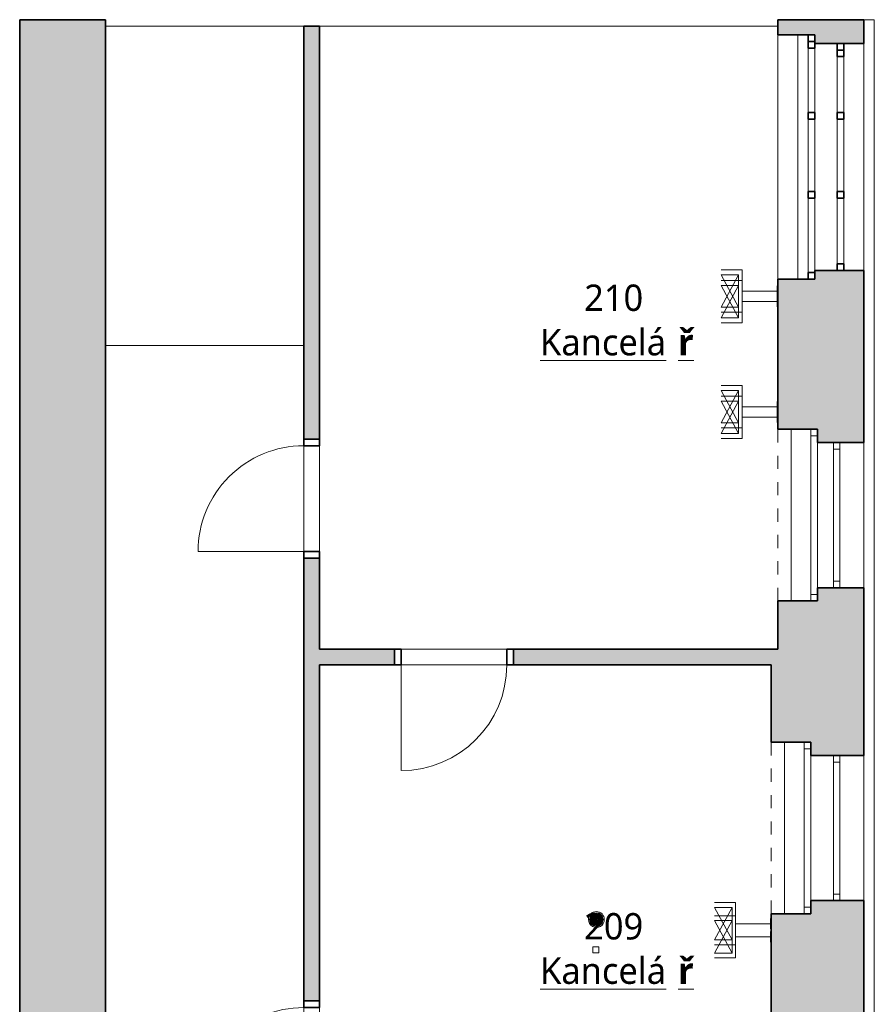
# Model space of a CAD drawing. Header units: metres. Extents: x -0.2 to 44.7, y -1.3 to 28.
# Tile 12 of 17: x -0.2 to 6.2, y 20.5 to 28. Entities that reach past the tile are written whole.
import ezdxf

# ---------------------------------------------------------------- set-up
doc = ezdxf.new("R2010")
doc.units = ezdxf.units.M
doc.linetypes.add('AV - Cerch_ 1 tecka 4mm', pattern=[0.006, 0.004, -0.001, 0, -0.001])
doc.layers.add('AV-MISTNOSTI', color=5, linetype='Continuous', lineweight=5, true_color=0x0000ff)
doc.layers.add('AV-TEXTY', color=5, linetype='Continuous', lineweight=13, true_color=0x0000ff)
doc.layers.add('AV-SRAFY', color=7, linetype='Continuous', lineweight=35)
doc.layers.add('AV-STAVBA', color=7, linetype='Continuous', lineweight=18)
doc.styles.add('Trebuchet MS_B', font='trebuc.ttf', dxfattribs={"height": 0.2})

# ---------------------------------------------------------------- blocks, each defined once
blk = doc.blocks.new('DO_1-P_Obl__členěné_1111_nadsvětlík - 800x2020_100-975161-2NP')
at = {"layer": 'AV-STAVBA', "color": 254, "true_color": 0xcccccc}
for p, q in [((-0.4044, 0.73), (-0.4044, -0.07)), ((-0.4044, -0.07), (0.3956, -0.07)), ((-0.4044, -0.19), (-0.4044, -0.07)), ((0.3956, -0.19), (0.3956, -0.07)), ((0.3956, -0.07), (0.3956, -0.19)), ((-0.4544, -0.19), (-0.4044, -0.19)), ((-0.4044, -0.19), (0.3956, -0.19)), ((0.3956, -0.19), (0.4456, -0.19))]:
    blk.add_line(p, q, dxfattribs=at)
at = {"layer": 'AV-STAVBA', "color": 254, "lineweight": 35, "true_color": 0xcccccc}
for p, q in [((-0.4044, -0.07), (-0.4544, -0.07)), ((-0.4544, -0.07), (-0.4544, -0.19)), ((-0.4044, -0.19), (-0.4044, -0.07)), ((0.4456, -0.07), (0.3956, -0.07)), ((0.3956, -0.07), (0.3956, -0.19)), ((0.4456, -0.19), (0.4456, -0.07)), ((-0.4544, -0.19), (-0.4044, -0.19)), ((0.3956, -0.19), (0.4456, -0.19))]:
    blk.add_line(p, q, dxfattribs=at)
at = {"layer": 'AV-STAVBA', "color": 254, "linetype": 'AV - Cerch_ 1 tecka 4mm', "true_color": 0xcccccc}
for p, q in [((-0.4044, -0.07), (0.3956, -0.07)), ((-0.4544, -0.19), (0.4456, -0.19)), ((-0.4044, -0.19), (0.3956, -0.19))]:
    blk.add_line(p, q, dxfattribs=at)
at = {"layer": 'AV-STAVBA', "color": 254, "true_color": 0xcccccc}
blk.add_arc((-0.4044, -0.07), 0.8, 360, 90, dxfattribs=at)
blk = doc.blocks.new('DO_1-L_Obl__členěné_1111 - 800x2020_100-969883-2NP')
at = {"layer": 'AV-STAVBA', "color": 254, "true_color": 0xcccccc}
for p, q in [((0.4, 0.73), (0.4, -0.07)), ((-0.4, -0.07), (0.4, -0.07)), ((-0.4, -0.19), (-0.4, -0.07)), ((0.4, -0.19), (0.4, -0.07)), ((0.4, -0.07), (0.4, -0.19)), ((-0.45, -0.19), (-0.4, -0.19)), ((-0.4, -0.19), (0.4, -0.19)), ((0.4, -0.19), (0.45, -0.19))]:
    blk.add_line(p, q, dxfattribs=at)
at = {"layer": 'AV-STAVBA', "color": 254, "lineweight": 35, "true_color": 0xcccccc}
for p, q in [((-0.4, -0.07), (-0.45, -0.07)), ((-0.45, -0.07), (-0.45, -0.19)), ((-0.4, -0.19), (-0.4, -0.07)), ((0.45, -0.07), (0.4, -0.07)), ((0.4, -0.07), (0.4, -0.19)), ((0.45, -0.19), (0.45, -0.07)), ((-0.45, -0.19), (-0.4, -0.19)), ((0.4, -0.19), (0.45, -0.19))]:
    blk.add_line(p, q, dxfattribs=at)
at = {"layer": 'AV-STAVBA', "color": 254, "linetype": 'AV - Cerch_ 1 tecka 4mm', "true_color": 0xcccccc}
for p, q in [((-0.4, -0.07), (0.4, -0.07)), ((-0.45, -0.19), (0.45, -0.19)), ((-0.4, -0.19), (0.4, -0.19))]:
    blk.add_line(p, q, dxfattribs=at)
at = {"layer": 'AV-STAVBA', "color": 254, "true_color": 0xcccccc}
blk.add_arc((0.4, -0.07), 0.8, 90, 180, dxfattribs=at)
blk = doc.blocks.new('WI_2-2_dvojité s příčlemi_bez středního sloupku - 1100x2000-1176506-2NP')
at = {"layer": 'AV-STAVBA', "color": 254, "linetype": 'AV - Cerch_ 1 tecka 4mm', "lineweight": 13, "true_color": 0xcccccc}
for p, q in [((-0.55, 0.35), (0.55, 0.35)), ((-0.65, -0.35), (0.65, -0.35))]:
    blk.add_line(p, q, dxfattribs=at)
at = {"layer": 'AV-STAVBA', "color": 254, "true_color": 0xcccccc}
for p, q in [((-0.55, 0.12), (-0.55, 0.17)), ((-0.55, 0.17), (0.55, 0.17)), ((-0.5, 0.12), (-0.5, 0.17)), ((0.5, 0.12), (0.5, 0.17)), ((0.55, 0.12), (0.55, 0.17)), ((-0.55, 0.12), (0.55, 0.12)), ((-0.65, -0.05), (-0.65, -0.1)), ((-0.65, -0.05), (0.65, -0.05)), ((-0.6, -0.05), (-0.6, -0.1)), ((0.6, -0.05), (0.6, -0.1)), ((0.65, -0.05), (0.65, -0.1)), ((-0.65, -0.1), (0.65, -0.1))]:
    blk.add_line(p, q, dxfattribs=at)
blk = doc.blocks.new('GM_Nika_obdélníková - 1300x690-1176920-2NP')
at = {"layer": 'AV-STAVBA', "color": 254, "linetype": 'AV - Cerch_ 1 tecka 4mm', "true_color": 0xcccccc}
blk.add_line((-0.65, 0.35), (0.65, 0.35), dxfattribs=at)
blk = doc.blocks.new('WI_2-2_dvojité s příčlemi_bez středního sloupku - 1100x2000-1177595-2NP')
at = {"layer": 'AV-STAVBA', "color": 254, "linetype": 'AV - Cerch_ 1 tecka 4mm', "lineweight": 13, "true_color": 0xcccccc}
for p, q in [((-0.55, 0.325), (0.55, 0.325)), ((-0.65, -0.325), (0.65, -0.325))]:
    blk.add_line(p, q, dxfattribs=at)
at = {"layer": 'AV-STAVBA', "color": 254, "true_color": 0xcccccc}
for p, q in [((-0.55, 0.095), (-0.55, 0.145)), ((-0.55, 0.145), (0.55, 0.145)), ((-0.55, 0.095), (0.55, 0.095)), ((-0.5, 0.095), (-0.5, 0.145)), ((0.5, 0.095), (0.5, 0.145)), ((0.55, 0.095), (0.55, 0.145)), ((-0.65, -0.025), (-0.65, -0.075)), ((-0.65, -0.025), (0.65, -0.025)), ((-0.6, -0.025), (-0.6, -0.075)), ((0.6, -0.025), (0.6, -0.075)), ((0.65, -0.025), (0.65, -0.075)), ((-0.65, -0.075), (0.65, -0.075))]:
    blk.add_line(p, q, dxfattribs=at)
blk = doc.blocks.new('GM_Nika_obdélníková - 1300x690-1177594-2NP')
at = {"layer": 'AV-STAVBA', "color": 254, "linetype": 'AV - Cerch_ 1 tecka 4mm', "true_color": 0xcccccc}
blk.add_line((-0.65, 0.325), (0.65, 0.325), dxfattribs=at)
blk = doc.blocks.new('WI_3-3_dvojité_s příčlemi - 1720x2300-1204611-2NP')
at = {"layer": 'AV-STAVBA', "color": 254, "linetype": 'AV - Cerch_ 1 tecka 4mm', "lineweight": 13, "true_color": 0xcccccc}
for p, q in [((0.925, 0.325), (-0.925, 0.325)), ((0.86, 0.325), (-0.86, 0.325)), ((-0.86, 0.325), (0.86, 0.325)), ((0.925, -0.325), (-0.925, -0.325)), ((-0.925, -0.325), (0.925, -0.325)), ((0.86, -0.325), (-0.86, -0.325))]:
    blk.add_line(p, q, dxfattribs=at)
at = {"layer": 'AV-STAVBA', "color": 254, "lineweight": 35, "true_color": 0xcccccc}
for p, q in [((-0.81, 0.175), (-0.86, 0.175)), ((-0.81, 0.125), (-0.81, 0.175)), ((-0.76, 0.175), (-0.81, 0.175)), ((-0.81, 0.175), (-0.81, 0.125)), ((-0.76, 0.125), (-0.76, 0.175)), ((-0.2867, 0.175), (-0.3367, 0.175)), ((-0.3367, 0.175), (-0.3367, 0.125)), ((-0.2867, 0.125), (-0.2867, 0.175)), ((0.3117, 0.175), (0.2617, 0.175)), ((0.2617, 0.175), (0.2617, 0.125)), ((0.3117, 0.125), (0.3117, 0.175)), ((0.86, 0.175), (0.81, 0.175)), ((0.81, 0.175), (0.81, 0.125)), ((-0.86, 0.125), (-0.81, 0.125)), ((-0.81, 0.125), (-0.76, 0.125)), ((-0.3367, 0.125), (-0.2867, 0.125)), ((0.2617, 0.125), (0.3117, 0.125)), ((0.81, 0.125), (0.86, 0.125)), ((-0.875, -0.045), (-0.875, -0.095)), ((-0.875, -0.095), (-0.875, -0.045)), ((-0.86, -0.045), (-0.825, -0.045)), ((-0.825, -0.045), (-0.825, -0.095)), ((-0.3367, -0.095), (-0.3367, -0.045)), ((-0.3367, -0.045), (-0.2867, -0.045)), ((-0.2867, -0.045), (-0.2867, -0.095)), ((0.2617, -0.095), (0.2617, -0.045)), ((0.2617, -0.045), (0.3117, -0.045)), ((0.3117, -0.045), (0.3117, -0.095)), ((0.875, -0.095), (0.875, -0.045)), ((-0.875, -0.095), (-0.925, -0.095)), ((-0.825, -0.095), (-0.875, -0.095)), ((-0.2867, -0.095), (-0.3367, -0.095)), ((0.3117, -0.095), (0.2617, -0.095)), ((0.925, -0.095), (0.875, -0.095))]:
    blk.add_line(p, q, dxfattribs=at)
at = {"layer": 'AV-STAVBA', "color": 254, "true_color": 0xcccccc}
for p, q in [((-0.86, 0.125), (-0.86, 0.175)), ((-0.86, 0.175), (0.86, 0.175)), ((-0.81, 0.125), (-0.81, 0.175)), ((-0.76, 0.175), (-0.3367, 0.175)), ((-0.2867, 0.175), (0.2617, 0.175)), ((0.3117, 0.175), (0.81, 0.175)), ((0.81, 0.125), (0.81, 0.175)), ((0.86, 0.125), (0.86, 0.175)), ((-0.86, 0.125), (0.86, 0.125)), ((-0.3367, 0.125), (-0.76, 0.125)), ((0.2617, 0.125), (-0.2867, 0.125)), ((0.81, 0.125), (0.3117, 0.125)), ((-0.925, -0.045), (-0.925, -0.095)), ((-0.925, -0.045), (0.925, -0.045)), ((-0.875, -0.045), (-0.875, -0.095)), ((-0.3367, -0.045), (-0.825, -0.045)), ((0.875, -0.045), (0.875, -0.095)), ((0.925, -0.045), (0.925, -0.095)), ((-0.925, -0.095), (0.925, -0.095)), ((-0.825, -0.095), (-0.3367, -0.095)), ((-0.2867, -0.095), (0.2617, -0.095)), ((0.3117, -0.095), (0.875, -0.095))]:
    blk.add_line(p, q, dxfattribs=at)
blk = doc.blocks.new('GM_Nika_obdélníková - 1850x660-1185469-2NP')
at = {"layer": 'AV-STAVBA', "color": 254, "linetype": 'AV - Cerch_ 1 tecka 4mm', "true_color": 0xcccccc}
blk.add_line((-0.925, 0.325), (0.925, 0.325), dxfattribs=at)
blk = doc.blocks.new('Římsa vnitroblok - Římsa vnitroblok-1647102-2NP')
at = {"layer": 'AV-STAVBA', "color": 254, "true_color": 0xcccccc}
for p, q in [((6.1548, 27.9956), (6.2347, 27.9956)), ((6.2347, 15.0438), (6.2347, 27.9956)), ((6.2347, 14.9287), (6.2347, 15.0418)), ((6.2347, 14.789), (6.2347, 14.9268))]:
    blk.add_line(p, q, dxfattribs=at)
blk = doc.blocks.new('D0089 - 1514 - OÚPSŘ_Benešova_rvt-1-2NP')
at = {"layer": 'AV-SRAFY', "lineweight": 18, "true_color": 0xcccccc}
h = blk.add_hatch(color=254, dxfattribs=at)
h.paths.add_polyline_path([(0.4148, 14.7482), (0.4148, 15.1882), (-0.2352, 15.1882), (-0.2352, 14.7482), (0.2248, 14.7482)])
h.paths.add_polyline_path([(0.2648, 16.5882), (0.4148, 16.5882), (0.4148, 27.9956), (-0.2352, 27.9956), (-0.2352, 16.5882)])
h = blk.add_hatch(color=254, dxfattribs=at)
h.paths.add_polyline_path([(5.5048, 23.2282), (6.1548, 23.2282), (6.1548, 23.6932), (5.8048, 23.6932), (5.8048, 23.5932), (5.5048, 23.5932)])
h.paths.add_polyline_path([(5.8048, 24.7932), (6.1548, 24.7932), (6.1548, 26.0956), (5.7848, 26.0956), (5.7848, 26.0306), (5.5048, 26.0306), (5.5048, 24.8932), (5.8048, 24.8932)])
h.paths.add_polyline_path([(6.1548, 27.8156), (6.1548, 27.9956), (5.5048, 27.9956), (5.5048, 27.8806), (5.7848, 27.8806), (5.7848, 27.8156)])
h = blk.add_hatch(color=254, dxfattribs=at)
h.paths.add_polyline_path([(1.9148, 18.4382), (2.0348, 18.4382), (2.0348, 19.663), (1.9148, 19.663)])
h.paths.add_polyline_path([(1.9148, 20.563), (2.0348, 20.563), (2.0348, 23.9182), (1.9148, 23.9182), (1.9148, 21.6419)])
h.paths.add_polyline_path([(1.9148, 24.8182), (2.0348, 24.8182), (2.0348, 27.9456), (1.9148, 27.9456), (1.9148, 27.4184)])
h = blk.add_hatch(color=254, dxfattribs=at)
h.paths.add_polyline_path([(5.4548, 23.1082), (5.4548, 23.2282), (3.5024, 23.2282), (3.5024, 23.1082)])
h.paths.add_polyline_path([(2.0348, 23.1082), (2.6024, 23.1082), (2.6024, 23.2282), (2.0348, 23.2282)])
h = blk.add_hatch(color=254, dxfattribs=at)
h.paths.add_polyline_path([(5.4548, 14.7482), (6.1548, 14.7482), (6.1548, 15.7556), (5.7348, 15.7556), (5.7348, 15.6806), (5.4548, 15.6806)])
h.paths.add_polyline_path([(6.1548, 17.5556), (6.1548, 18.9632), (5.7548, 18.9632), (5.7548, 18.8632), (5.4548, 18.8632), (5.4548, 17.6306), (5.7348, 17.6306), (5.7348, 17.5556)])
h.paths.add_polyline_path([(6.1548, 20.0632), (6.1548, 21.3232), (5.7548, 21.3232), (5.7548, 21.2232), (5.4548, 21.2232), (5.4548, 20.1632), (5.7548, 20.1632), (5.7548, 20.0632)])
h.paths.add_polyline_path([(6.1548, 22.4232), (6.1548, 23.2282), (5.4548, 23.2282), (5.4548, 22.5232), (5.7548, 22.5232), (5.7548, 22.4232)])
at = {"layer": 'AV-STAVBA', "color": 254, "lineweight": 35, "true_color": 0xcccccc}
for p, q in [((0.4148, 27.9956), (-0.2352, 27.9956)), ((-0.2352, 27.9956), (-0.2352, 16.5882)), ((0.4148, 16.5882), (0.4148, 27.9956)), ((6.1548, 27.9956), (5.5048, 27.9956)), ((5.5048, 27.9956), (5.5048, 27.8806)), ((6.1548, 27.8156), (6.1548, 27.9956)), ((2.0348, 27.9456), (1.9148, 27.9456)), ((1.9148, 27.9456), (1.9148, 24.8182)), ((2.0348, 24.8182), (2.0348, 27.9456)), ((5.5048, 27.8806), (5.7848, 27.8806)), ((5.7848, 27.8806), (5.7848, 27.8156)), ((5.7848, 27.8156), (6.1548, 27.8156)), ((5.7848, 26.0306), (5.5048, 26.0306)), ((5.5048, 26.0306), (5.5048, 24.8932)), ((6.1548, 26.0956), (5.7848, 26.0956)), ((5.7848, 26.0956), (5.7848, 26.0306)), ((6.1548, 24.7932), (6.1548, 26.0956)), ((5.5048, 24.8932), (5.8048, 24.8932)), ((5.8048, 24.8932), (5.8048, 24.7932)), ((5.8048, 24.7932), (6.1548, 24.7932)), ((1.9148, 23.9182), (1.9148, 20.563)), ((2.0348, 23.2282), (2.0348, 23.9182)), ((6.1548, 23.6932), (5.8048, 23.6932)), ((5.8048, 23.6932), (5.8048, 23.5932)), ((6.1548, 23.2282), (6.1548, 23.6932)), ((5.8048, 23.5932), (5.5048, 23.5932)), ((5.5048, 23.5932), (5.5048, 23.2282)), ((2.6024, 23.2282), (2.0348, 23.2282)), ((5.4548, 23.2282), (3.5024, 23.2282)), ((5.5048, 23.2282), (5.4548, 23.2282)), ((6.1548, 22.4232), (6.1548, 23.2282)), ((2.0348, 20.563), (2.0348, 23.1082)), ((2.0348, 23.1082), (2.6024, 23.1082)), ((3.5024, 23.1082), (5.4548, 23.1082)), ((5.4548, 23.1082), (5.4548, 22.5232)), ((5.4548, 22.5232), (5.7548, 22.5232)), ((5.7548, 22.5232), (5.7548, 22.4232)), ((5.7548, 22.4232), (6.1548, 22.4232)), ((6.1548, 21.3232), (5.7548, 21.3232)), ((5.7548, 21.3232), (5.7548, 21.2232)), ((6.1548, 20.0632), (6.1548, 21.3232)), ((5.7548, 21.2232), (5.4548, 21.2232)), ((5.4548, 21.2232), (5.4548, 20.1632))]:
    blk.add_line(p, q, dxfattribs=at)
at = {"layer": 'AV-STAVBA', "color": 254, "true_color": 0xcccccc}
for p, q in [((0.4148, 27.9456), (1.9148, 27.9456)), ((5.5048, 27.9456), (2.0348, 27.9456)), ((5.6548, 27.8806), (5.6548, 26.0306)), ((5.7848, 27.7806), (5.7848, 27.2923)), ((6.1548, 27.8156), (6.1548, 26.0956)), ((5.7848, 27.2423), (5.7848, 26.694)), ((5.7848, 26.644), (5.7848, 26.0956)), ((1.9148, 25.5282), (0.4148, 25.5282)), ((5.6048, 23.5932), (5.6048, 24.8932)), ((1.9148, 23.9682), (1.9148, 24.7682)), ((1.9148, 24.7682), (1.9148, 23.9682)), ((2.0348, 24.7682), (2.0348, 23.9682)), ((2.0348, 24.7682), (2.0348, 23.9682)), ((5.8048, 24.7932), (5.8048, 23.6932)), ((6.1548, 24.7932), (6.1548, 23.6932)), ((2.6524, 23.2282), (3.4524, 23.2282)), ((2.6524, 23.2282), (3.4524, 23.2282)), ((3.4524, 23.1082), (2.6524, 23.1082)), ((3.4524, 23.1082), (2.6524, 23.1082)), ((5.5548, 21.2232), (5.5548, 22.5232)), ((5.7548, 22.4232), (5.7548, 21.3232)), ((6.1548, 22.4232), (6.1548, 21.3232))]:
    blk.add_line(p, q, dxfattribs=at)
at = {"layer": 'AV-STAVBA', "color": 254, "lineweight": 18, "true_color": 0xcccccc}
blk.add_blockref('Římsa vnitroblok - Římsa vnitroblok-1647102-2NP', (0, 0), dxfattribs=at)
for name, p, rotation in [('WI_3-3_dvojité_s příčlemi - 1720x2300-1204611-2NP', (5.8298, 26.9556), 269.9999999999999), ('GM_Nika_obdélníková - 1850x660-1185469-2NP', (5.8298, 26.9556), 89.99999999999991), ('WI_2-2_dvojité s příčlemi_bez středního sloupku - 1100x2000-1177595-2NP', (5.8298, 24.2432), 269.9999999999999), ('GM_Nika_obdélníková - 1300x690-1177594-2NP', (5.8298, 24.2432), 89.99999999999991), ('DO_1-P_Obl__členěné_1111_nadsvětlík - 800x2020_100-975161-2NP', (1.8448, 24.3727), 89.99999999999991), ('DO_1-L_Obl__členěné_1111 - 800x2020_100-969883-2NP', (3.0524, 23.0382), 180), ('WI_2-2_dvojité s příčlemi_bez středního sloupku - 1100x2000-1176506-2NP', (5.8048, 21.8732), 269.9999999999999), ('GM_Nika_obdélníková - 1300x690-1176920-2NP', (5.8048, 21.8732), 89.99999999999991), ('DO_1-P_Obl__členěné_1111_nadsvětlík - 800x2020_100-975161-2NP', (1.8448, 20.1175), 89.99999999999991)]:
    blk.add_blockref(name, p, dxfattribs=dict(at, rotation=rotation))
blk = doc.blocks.new('EF_Datová zásuvka - 2 vývody-835357-2NP')
at = {"layer": 'AV-STAVBA'}
for p, q in [((5.4998, 25.9006), (5.4998, 25.9806)), ((5.4998, 25.9806), (5.5048, 25.9806)), ((5.4998, 25.9706), (5.4998, 25.9106)), ((5.4998, 25.9106), (5.4998, 25.9706)), ((5.4998, 25.9586), (5.4998, 25.9486)), ((5.4998, 25.9486), (5.4998, 25.9586)), ((5.4998, 25.9326), (5.4998, 25.9226)), ((5.4998, 25.9226), (5.4998, 25.9326)), ((5.5048, 25.9006), (5.4998, 25.9006))]:
    blk.add_line(p, q, dxfattribs=at)
blk = doc.blocks.new('FD_Detektor kouře - Detektor kouře-856518-2NP')
at = {"layer": 'AV-STAVBA'}
for p, q in [((-0.0425, 0.0013), (-0.0425, -0.0013)), ((-0.0402, 0.0013), (-0.0425, 0.0013)), ((-0.0364, 0.0013), (-0.0364, -0.0013)), ((-0.0341, 0.0013), (-0.0364, 0.0013)), ((-0.0303, 0.0013), (-0.0303, -0.0013)), ((-0.0279, 0.0013), (-0.0303, 0.0013)), ((-0.0241, 0.0013), (-0.0241, -0.0013)), ((-0.0217, 0.0013), (-0.0241, 0.0013)), ((-0.0181, 0.0013), (-0.0181, -0.0013)), ((-0.0157, 0.0013), (-0.0181, 0.0013)), ((-0.0013, 0.0425), (-0.0013, 0.0402)), ((0.0013, 0.0425), (-0.0013, 0.0425)), ((-0.0013, 0.0364), (-0.0013, 0.0341)), ((0.0013, 0.0364), (-0.0013, 0.0364)), ((-0.0013, 0.0303), (-0.0013, 0.0279)), ((0.0013, 0.0303), (-0.0013, 0.0303)), ((-0.0013, 0.0241), (-0.0013, 0.0217)), ((0.0013, 0.0241), (-0.0013, 0.0241)), ((-0.0013, 0.0181), (-0.0013, 0.0157)), ((0.0013, 0.0181), (-0.0013, 0.0181)), ((0.0013, 0.0402), (0.0013, 0.0425)), ((0.0013, 0.0341), (0.0013, 0.0364)), ((0.0013, 0.0279), (0.0013, 0.0303)), ((0.0013, 0.0217), (0.0013, 0.0241)), ((0.0013, 0.0157), (0.0013, 0.0181)), ((0.0181, 0.0013), (0.0157, 0.0013)), ((0.0181, -0.0013), (0.0181, 0.0013)), ((0.0241, 0.0013), (0.0217, 0.0013)), ((0.0241, -0.0013), (0.0241, 0.0013)), ((0.0303, 0.0013), (0.0279, 0.0013)), ((0.0303, -0.0013), (0.0303, 0.0013)), ((0.0364, 0.0013), (0.0341, 0.0013)), ((0.0364, -0.0013), (0.0364, 0.0013)), ((0.0425, 0.0013), (0.0402, 0.0013)), ((0.0425, -0.0013), (0.0425, 0.0013)), ((-0.0425, -0.0013), (-0.0402, -0.0013)), ((-0.0364, -0.0013), (-0.0341, -0.0013)), ((-0.0303, -0.0013), (-0.0279, -0.0013)), ((-0.0241, -0.0013), (-0.0217, -0.0013)), ((-0.0181, -0.0013), (-0.0157, -0.0013)), ((-0.0013, -0.0157), (-0.0013, -0.0181)), ((-0.0013, -0.0181), (0.0013, -0.0181)), ((-0.0013, -0.0217), (-0.0013, -0.0241)), ((-0.0013, -0.0241), (0.0013, -0.0241)), ((-0.0013, -0.0279), (-0.0013, -0.0303)), ((-0.0013, -0.0303), (0.0013, -0.0303)), ((-0.0013, -0.0341), (-0.0013, -0.0364)), ((-0.0013, -0.0364), (0.0013, -0.0364)), ((-0.0013, -0.0402), (-0.0013, -0.0425)), ((-0.0013, -0.0425), (0.0013, -0.0425)), ((0.0013, -0.0181), (0.0013, -0.0157)), ((0.0013, -0.0241), (0.0013, -0.0217)), ((0.0013, -0.0303), (0.0013, -0.0279)), ((0.0013, -0.0364), (0.0013, -0.0341)), ((0.0013, -0.0425), (0.0013, -0.0402)), ((0.0157, -0.0013), (0.0181, -0.0013)), ((0.0217, -0.0013), (0.0241, -0.0013)), ((0.0279, -0.0013), (0.0303, -0.0013)), ((0.0341, -0.0013), (0.0364, -0.0013)), ((0.0402, -0.0013), (0.0425, -0.0013))]:
    blk.add_line(p, q, dxfattribs=at)
for radius in [0.0514, 0.05, 0.0441, 0.0402, 0.0379, 0.0341, 0.0318, 0.028, 0.0256, 0.0217, 0.0195, 0.0157, 0.0109, 0.00263]:
    blk.add_circle((0, 0), radius, dxfattribs=at)
for start, end in [(360, 180), (180, 360)]:
    blk.add_arc((0, 0), 0.06, start, end, dxfattribs=at)
blk = doc.blocks.new('FD_Optická signalizace - Optická signalizace-877295-2NP')
at = {"layer": 'AV-STAVBA'}
for p, q in [((-0.0225, 0.0225), (-0.0225, -0.0225)), ((0.0225, 0.0225), (-0.0225, 0.0225)), ((0.0225, -0.0225), (0.0225, 0.0225)), ((0.0225, -0.0225), (-0.0225, -0.0225))]:
    blk.add_line(p, q, dxfattribs=at)

msp = doc.modelspace()

# ---------------------------------------------------------------- linework, layer by layer
at = {"layer": 'AV-TEXTY', "lineweight": 5}
for p, q in [((5.2348, 26.1006), (5.0748, 26.1006)), ((5.0748, 26.0636), (5.2078, 25.8176)), ((5.0748, 25.8176), (5.2078, 26.0636)), ((5.2078, 26.0636), (5.0748, 26.0636)), ((5.2078, 25.8176), (5.2078, 26.0636)), ((5.2348, 25.9406), (5.2348, 26.1006)), ((5.2348, 26.0206), (5.0748, 26.0206)), ((5.0748, 25.9836), (5.2078, 25.7376)), ((5.0748, 25.7376), (5.2078, 25.9836)), ((5.2078, 25.9836), (5.0748, 25.9836)), ((5.2078, 25.7376), (5.2078, 25.9836)), ((5.2348, 25.8606), (5.2348, 26.0206)), ((5.2348, 25.9406), (5.2348, 25.7806)), ((5.2348, 25.9406), (5.5048, 25.9406)), ((5.0748, 25.8176), (5.2078, 25.8176)), ((5.2348, 25.8606), (5.2348, 25.7006)), ((5.2348, 25.8606), (5.5048, 25.8606)), ((5.2348, 25.7806), (5.0748, 25.7806)), ((5.0748, 25.7376), (5.2078, 25.7376)), ((5.2348, 25.7006), (5.0748, 25.7006)), ((5.2348, 25.2241), (5.0748, 25.2241)), ((5.2348, 25.0641), (5.2348, 25.2241)), ((5.0748, 25.1871), (5.2078, 24.9411)), ((5.0748, 24.9411), (5.2078, 25.1871)), ((5.2078, 25.1871), (5.0748, 25.1871)), ((5.2348, 25.1441), (5.0748, 25.1441)), ((5.2078, 24.9411), (5.2078, 25.1871)), ((5.2348, 24.9841), (5.2348, 25.1441)), ((5.0748, 25.1071), (5.2078, 24.8611)), ((5.0748, 24.8611), (5.2078, 25.1071)), ((5.2078, 25.1071), (5.0748, 25.1071)), ((5.2078, 24.8611), (5.2078, 25.1071)), ((5.2348, 25.0641), (5.2348, 24.9041)), ((5.2348, 25.0641), (5.5048, 25.0641)), ((5.2348, 24.9841), (5.2348, 24.8241)), ((5.2348, 24.9841), (5.5048, 24.9841)), ((5.0748, 24.9411), (5.2078, 24.9411)), ((5.2348, 24.9041), (5.0748, 24.9041)), ((5.0748, 24.8611), (5.2078, 24.8611)), ((5.2348, 24.8241), (5.0748, 24.8241)), ((5.1848, 21.3084), (5.0248, 21.3084)), ((5.0248, 21.2714), (5.1578, 21.0254)), ((5.0248, 21.0254), (5.1578, 21.2714)), ((5.1578, 21.2714), (5.0248, 21.2714)), ((5.1578, 21.0254), (5.1578, 21.2714)), ((5.1848, 21.1484), (5.1848, 21.3084)), ((5.1848, 21.2093), (5.0248, 21.2093)), ((5.1848, 21.0493), (5.1848, 21.2093)), ((5.0248, 21.1723), (5.1578, 20.9263)), ((5.0248, 20.9263), (5.1578, 21.1723)), ((5.1578, 21.1723), (5.0248, 21.1723)), ((5.1578, 20.9263), (5.1578, 21.1723)), ((5.1848, 21.1484), (5.1848, 20.9884)), ((5.1848, 21.1484), (5.4548, 21.1484)), ((5.1848, 21.0493), (5.1848, 20.8893)), ((5.1848, 21.0493), (5.4548, 21.0493)), ((5.0248, 21.0254), (5.1578, 21.0254)), ((5.1848, 20.9884), (5.0248, 20.9884)), ((5.0248, 20.9263), (5.1578, 20.9263)), ((5.1848, 20.8893), (5.0248, 20.8893))]:
    msp.add_line(p, q, dxfattribs=at)

# ---------------------------------------------------------------- block references
at = {"lineweight": 5}
msp.add_blockref('D0089 - 1514 - OÚPSŘ_Benešova_rvt-1-2NP', (0, 0), dxfattribs=at)
at = {"layer": 'AV-STAVBA'}
for p in [(0, 0), (0, -0.08), (0, -0.8765), (0, -0.9565), (-0.05, -4.7921), (-0.05, -4.8912)]:
    msp.add_blockref('EF_Datová zásuvka - 2 vývody-835357-2NP', p, dxfattribs=at)
at = {"layer": 'AV-STAVBA', "extrusion": (0, 0, -1), "rotation": 180}
for name, p in [('FD_Detektor kouře - Detektor kouře-856518-2NP', (-4.1308, 21.1803)), ('FD_Optická signalizace - Optická signalizace-877295-2NP', (-4.1257, 20.9516))]:
    msp.add_blockref(name, p, dxfattribs=at)

# ---------------------------------------------------------------- texts
at = {"layer": 'AV-MISTNOSTI', "char_height": 0.2, "attachment_point": 1, "style": 'Trebuchet MS_B'}
for s, insert, width in [('210', (4.0383, 25.9896), 0.601266), ('\\LKancelá', (3.7043, 25.6533), 1.266666), ('\\L\\fTrebuchet MS|b1|i0|c238|p34|;\\Lř', (4.7494, 25.6533), 0.144304), ('209', (4.0383, 21.229), 0.601266), ('\\LKancelá', (3.7043, 20.8927), 1.266666), ('\\L\\fTrebuchet MS|b1|i0|c238|p34|;\\Lř', (4.7494, 20.8927), 0.144304)]:
    msp.add_mtext(s, dxfattribs=dict(at, insert=insert, width=width))

doc.saveas('drawing.dxf')
